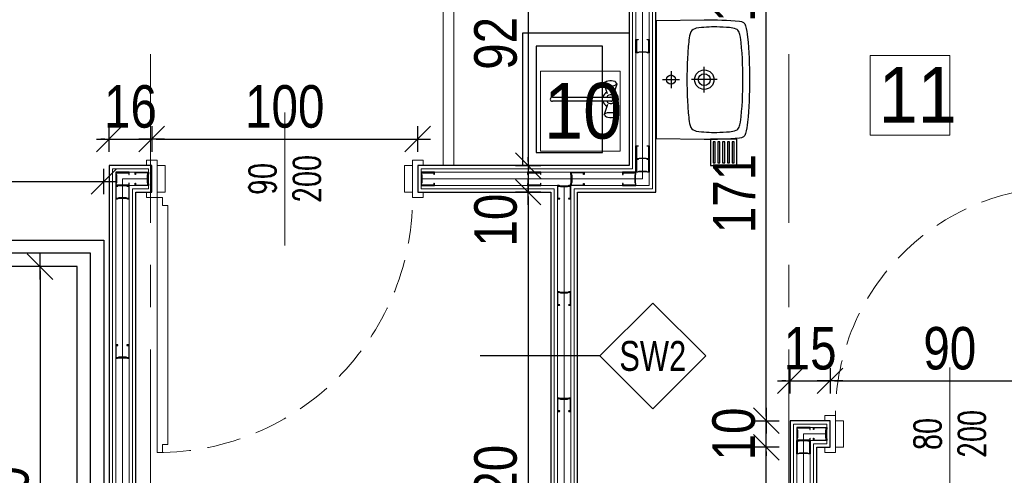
# Model space of a CAD drawing. Header units: centimetres. Extents: x 4120 to 19220, y -7417 to 180.
# Tile 20 of 223: x 9236 to 9606, y -4555 to -4384. Entities that reach past the tile are written whole.
import ezdxf
from ezdxf.enums import TextEntityAlignment as Align

# ---------------------------------------------------------------- set-up
doc = ezdxf.new("R2010")
doc.units = ezdxf.units.CM
doc.linetypes.add('DASHED', pattern=[19.05, 12.7, -6.35])
doc.linetypes.add('Linia siatki', pattern=[22.225, 12.7, -3.175, 3.175, -3.175])
for name, color, linetype in [('0 @ 1', 7, 'Continuous'), ('A_opisy', 7, 'Continuous'), ('A_Wymiary wewnętrzne', 8, 'Continuous'), ('A_Wyposażenie', 8, 'Continuous'), ('A_Ściany', 2, 'Continuous'), ('Komory', 8, 'Continuous'), ('Konstrukcja - scian dzialowych', 7, 'Continuous'), ('URZĄDZENIA SANITARNE', 6, 'Continuous')]:
    doc.layers.add(name, color=color, linetype=linetype)
doc.layers.add('A_Drzwi', color=30, linetype='Continuous', lineweight=20)
doc.layers.add('A_Osie', color=8, linetype='Continuous', lineweight=9)
doc.styles.add('Arial', font='arial.ttf', dxfattribs={"height": 25})
doc.styles.add('JACEK_07', font='SIMPLEX.SHX', dxfattribs={"width": 0.7})
doc.styles.add('marcin', font='arial.ttf', dxfattribs={"width": 0.8, "height": 16})
doc.styles.add('PB-100', font='simplex.shx', dxfattribs={"width": 0.7, "height": 15})
doc.styles.add('style1', font='ARIALN.TTF', dxfattribs={"width": 0.9})
doc.linetypes.add('BATTING', pattern='A,0.0001,-0.1,[134,ltypeshp.shx,S=0.1,R=0,X=-0.1,Y=0],-0.2,[134,ltypeshp.shx,S=0.1,R=180,X=0.1,Y=0],-0.1', length=0.4001)
doc.dimstyles.new('WYM A PROJEKT', dxfattribs={"dimscale": 2, "dimtxt": 16, "dimasz": 0.8, "dimexe": 6, "dimexo": 30, "dimgap": 2, "dimtad": 1, "dimdec": 0, "dimzin": 9, "dimdsep": 46, "dimtxsty": 'marcin', "dimblk": 'WW', "dimcen": 0, "dimdle": 6, "dimse1": 1, "dimse2": 1, "dimclrt": 7, "dimadec": 0, "dimazin": 0, "dimtfac": 1, "dimtdec": 0, "dimtix": 1, "dimtmove": 2, "dimatfit": 3, "dimldrblk": 'WW', "dimfxl": 1, "dimtolj": 1, "dimtzin": 0, "dimarcsym": 0})

# ---------------------------------------------------------------- blocks, each defined once
blk = doc.blocks.new('Wyposażenie sanitarne blok')
at = {"layer": 'A_Wyposażenie'}
for p, q in [((359, -438.5), (399, -438.5)), ((359, -488.5), (359, -438.5)), ((399, -438.5), (399, -488.5)), ((364, -443.5), (364, -483.5)), ((389, -443.5), (364, -443.5)), ((389, -483.5), (389, -443.5)), ((427.21, -460.98), (427.21, -451.31)), ((414.7, -452.93), (414.7, -459.35)), ((389.6, -457.74), (389.74, -457.46)), ((390.8, -461.49), (389.6, -457.74)), ((389.74, -458.02), (389.6, -457.74)), ((389.74, -457.46), (390.12, -456.94)), ((390.16, -458.27), (389.74, -458.02)), ((390.12, -456.94), (390.47, -456.74)), ((390.8, -458.45), (390.16, -458.27)), ((390.47, -456.74), (391, -456.59)), ((391.58, -458.55), (390.8, -458.45)), ((391, -456.59), (391.65, -456.5)), ((392.42, -458.55), (391.58, -458.55)), ((391.65, -456.5), (392.35, -456.5)), ((392.35, -456.5), (393, -456.59)), ((393.2, -458.45), (392.42, -458.55)), ((393, -456.59), (393.53, -456.74)), ((393.2, -461.49), (394.4, -457.74)), ((393.84, -458.27), (393.2, -458.45)), ((393.53, -456.74), (393.88, -456.94)), ((394.26, -458.02), (393.84, -458.27)), ((394.26, -457.46), (393.88, -456.94)), ((394.26, -457.46), (394.4, -457.74)), ((394.4, -457.74), (394.26, -458.02)), ((411.49, -456.14), (417.91, -456.14)), ((432.04, -456.14), (422.37, -456.14)), ((370.11, -462.71), (392.14, -462.71)), ((392.14, -464.29), (370.11, -464.29)), ((390.8, -465.51), (389.6, -469.26)), ((393.2, -465.51), (394.4, -469.26)), ((389.6, -469.26), (389.74, -468.98)), ((389.74, -469.54), (389.6, -469.26)), ((389.74, -468.98), (390.16, -468.73)), ((389.74, -469.54), (390.12, -470.06)), ((390.47, -470.26), (390.12, -470.06)), ((390.16, -468.73), (390.8, -468.55)), ((390.8, -468.55), (391.58, -468.45)), ((391.58, -468.45), (392.42, -468.45)), ((392.42, -468.45), (393.2, -468.55)), ((393.2, -468.55), (393.84, -468.73)), ((393.88, -470.06), (393.53, -470.26)), ((393.84, -468.73), (394.26, -468.98)), ((394.26, -469.54), (393.88, -470.06)), ((394.26, -468.98), (394.4, -469.26)), ((394.4, -469.26), (394.26, -469.54)), ((391, -470.41), (390.47, -470.26)), ((391.65, -470.5), (391, -470.41)), ((392.35, -470.5), (391.65, -470.5)), ((393, -470.41), (392.35, -470.5)), ((393.53, -470.26), (393, -470.41)), ((364, -483.5), (389, -483.5)), ((399, -488.5), (359, -488.5))]:
    blk.add_line(p, q, dxfattribs=at)
for points in [[(409.2, -456.14), (409.2, -433.92), (427.21, -433.64, -0.022418), (440.49, -434.1, -0.33438), (442.74, -435.88, -0.032866), (443.48, -440.09, -0.025259), (444.21, -456.14, -0.025259), (443.48, -472.2, -0.032866), (442.74, -476.41, -0.33438), (440.49, -478.19, -0.022418), (427.21, -478.64), (409.2, -478.37), (409.2, -456.14)], [(420.7, -456.14, 0.014903), (420.93, -464.75, 0.014241), (421.45, -471.04, 0.076583), (422.21, -474.14, 0.227108), (424.22, -475.47, 0.049924), (431.91, -475.97, 0.019997), (436.7, -475.73, 0.071818), (439.15, -475.2, 0.193992), (440.31, -474.06, 0.056141), (440.85, -472.08, 0.031566), (441.72, -456.14, 0.031566), (440.85, -440.2, 0.056141), (440.31, -438.23, 0.193992), (439.15, -437.08, 0.071818), (436.7, -436.56, 0.019997), (431.9, -436.32, 0.049924), (424.22, -436.82, 0.227108), (422.21, -438.15, 0.076583), (421.45, -441.25, 0.014241), (420.93, -447.54, 0.014903), (420.7, -456.14)]]:
    blk.add_lwpolyline(points, format="xyb", dxfattribs=at)
for centre, radius in [((414.7, -456.14), 1.75), ((427.21, -456.14), 3.65), ((427.21, -456.14), 2.25)]:
    blk.add_circle(centre, radius, dxfattribs=at)
for centre, radius, start, end in [((392, -463.5), 3, 117.9765, 164.7747), ((392, -463.5), 1.68, 208.0549, 151.9451), ((392, -463.5), 3, 297.9765, 62.0235), ((370.11, -463.5), 0.788, 90, 270), ((392, -463.5), 3, 195.2253, 242.0235), ((392, -463.5), 0.8, 280, 80)]:
    blk.add_arc(centre, radius, start, end, dxfattribs=at)
blk = doc.blocks.new('*U1995')
at = {"color": 7}
blk.add_lwpolyline([(50, 25), (50, -25)], dxfattribs=at)
for points in [[(-2, 5), (0, 5), (0, -5), (-2, -5), (-2, -7), (2, -7), (2, -5), (2, 7), (-2, 7), (-2, 5)], [(2, -5), (5, -5), (5, 5), (2, 5)], [(98, -5), (95, -5), (95, 5), (98, 5)], [(102, 5), (100, 5), (100, -5), (102, -5), (102, -7), (98, -7), (98, -5), (98, 7), (102, 7), (102, 5)]]:
    blk.add_lwpolyline(points)
blk.add_lwpolyline([(4, -7), (4, -10), (6, -10), (6, -100), (4, -100), (4, -103), (2, -103), (2, -7)], close=True)
at = {"linetype": 'DASHED'}
blk.add_arc((2, -7), 96, 270, 0, dxfattribs=at)
at = {"color": 7, "insert": (50, 0), "char_height": 10, "width": 10, "attachment_point": 5, "rotation": 90, "style": 'JACEK_07'}
blk.add_mtext('\\pxqc;90\\P200', dxfattribs=at)
blk = doc.blocks.new('*U2001')
blk.add_lwpolyline([(86, 7), (86, 10), (84, 10), (84, 90), (86, 90), (86, 93), (88, 93), (88, 7)], close=True)
at = {"color": 7}
blk.add_lwpolyline([(45, 25), (45, -25)], dxfattribs=at)
for points in [[(-2, -5), (0, -5), (0, 5), (-2, 5), (-2, 7), (2, 7), (2, 5), (2, -7), (-2, -7), (-2, -5)], [(2, 5), (5, 5), (5, -5), (2, -5)], [(88, 5), (85, 5), (85, -5), (88, -5)], [(92, -5), (90, -5), (90, 5), (92, 5), (92, 7), (88, 7), (88, 5), (88, -7), (92, -7), (92, -5)]]:
    blk.add_lwpolyline(points)
at = {"linetype": 'DASHED'}
blk.add_arc((88, 7), 86, 90, 180, dxfattribs=at)
at = {"color": 7, "insert": (45, 0), "char_height": 10, "width": 10, "attachment_point": 5, "rotation": 90, "style": 'JACEK_07'}
blk.add_mtext('\\pxqc;80\\P200', dxfattribs=at)
blk = doc.blocks.new('PROFIL 7')
at = {"layer": 'Konstrukcja - scian dzialowych'}
for points in [[(0.37, 1.75), (0.37, 3.83), (0.17, 4.36), (0.17, 4.83), (4.83, 4.83), (4.83, 4.25), (4.88, 4.19), (4.95, 4.19), (5, 4.25), (5, 5), (0, 5), (0, 4.33), (0.2, 3.8), (0.2, 1.75)], [(0.2, 3.75), (0.2, 1.2), (0, 0.67), (0, 0), (5, 0), (5, 0.75), (5, 0.82), (4.95, 0.87), (4.88, 0.87), (4.83, 0.82), (4.83, 0.75), (4.83, 0.17), (0.17, 0.17), (0.17, 0.64), (0.37, 1.17), (0.37, 3.75)]]:
    blk.add_lwpolyline(points, dxfattribs=at)
blk = doc.blocks.new('em4_el-ozn_50i100')
at = {"color": 3}
blk.add_lwpolyline([(0, -73.2), (26.53, -46.67), (0, -20.14), (-26.53, -46.67)], close=True, dxfattribs=at)
at = {"linetype": 'Continuous', "lineweight": 0, "style": 'PB-100', "width": 0.7}
blk.add_attdef('SYMBOL', text='', height=15, rotation=0, dxfattribs=at).set_placement((0, -46.67), align=Align.MIDDLE_CENTER)
blk = doc.blocks.new('WW')
at = {"color": 80, "ltscale": 2}
blk.add_line((3, 3), (-3, -3), dxfattribs=at)
at = {"ltscale": 2}
for p, q in [((0, -3), (0, 3)), ((-3, 0), (3, 0))]:
    blk.add_line(p, q, dxfattribs=at)
blk = doc.blocks.new('*D2114')
at = {"layer": 'A_Wymiary wewnętrzne', "color": 0, "lineweight": -2}
for p, q in [((9267.98, -4597.23), (9266.38, -4597.23)), ((9279.58, -4597.23), (9269.58, -4597.23)), ((9281.18, -4597.23), (9282.78, -4597.23))]:
    blk.add_line(p, q, dxfattribs=at)
at = {"layer": 'Defpoints', "color": 0}
for p in [(9269.58, -4438.73), (9279.58, -4592.43), (9269.58, -4597.23)]:
    blk.add_point(p, dxfattribs=at)
at = {"layer": 'A_Wymiary wewnętrzne', "color": 0, "lineweight": -2, "xscale": 1.6, "yscale": 1.6, "zscale": 1.6}
blk.add_blockref('WW', (9269.58, -4597.23), dxfattribs=at)
at = {"layer": 'A_Wymiary wewnętrzne', "color": 0, "lineweight": -2, "xscale": 1.6, "yscale": 1.6, "zscale": 1.6, "rotation": 180}
blk.add_blockref('WW', (9279.58, -4597.23), dxfattribs=at)
at = {"layer": 'A_Wymiary wewnętrzne', "color": 7, "insert": (9292.58, -4585.06), "char_height": 16, "attachment_point": 5, "style": 'marcin'}
blk.add_mtext('\\A1;10', dxfattribs=at)
blk = doc.blocks.new('*D2115')
at = {"layer": 'A_Wymiary wewnętrzne', "color": 0, "lineweight": -2}
for p, q in [((9523.98, -4597.23), (9522.38, -4597.23)), ((9535.58, -4597.23), (9525.58, -4597.23)), ((9537.18, -4597.23), (9538.78, -4597.23))]:
    blk.add_line(p, q, dxfattribs=at)
at = {"layer": 'Defpoints', "color": 0}
for p in [(9525.58, -4438.73), (9535.58, -4592.43), (9525.58, -4597.23)]:
    blk.add_point(p, dxfattribs=at)
at = {"layer": 'A_Wymiary wewnętrzne', "color": 0, "lineweight": -2, "xscale": 1.6, "yscale": 1.6, "zscale": 1.6}
blk.add_blockref('WW', (9525.58, -4597.23), dxfattribs=at)
at = {"layer": 'A_Wymiary wewnętrzne', "color": 0, "lineweight": -2, "xscale": 1.6, "yscale": 1.6, "zscale": 1.6, "rotation": 180}
blk.add_blockref('WW', (9535.58, -4597.23), dxfattribs=at)
at = {"layer": 'A_Wymiary wewnętrzne', "color": 7, "insert": (9548.58, -4585.06), "char_height": 16, "attachment_point": 5, "style": 'marcin'}
blk.add_mtext('\\A1;10', dxfattribs=at)
blk = doc.blocks.new('Rectangular Floor Drain 13')
at = {"layer": 'URZĄDZENIA SANITARNE', "color": 8}
for points in [[(-5, 5), (5, 5), (5, -5), (-5, -5)], [(-4, 4), (4, 4), (4, 3.2), (-4, 3.2)], [(-4, 2.2), (4, 2.2), (4, 1.4), (-4, 1.4)], [(-4, 0.4), (4, 0.4), (4, -0.4), (-4, -0.4)], [(-4, -1.4), (4, -1.4), (4, -2.2), (-4, -2.2)], [(-4, -3.2), (4, -3.2), (4, -4), (-4, -4)]]:
    blk.add_lwpolyline(points, close=True, dxfattribs=at)
blk = doc.blocks.new('*D2124')
at = {"layer": 'A_Wymiary wewnętrzne', "color": 0, "lineweight": -2}
blk.add_line((9427.08, -4348.33), (9427.08, -4437.13), dxfattribs=at)
at = {"layer": 'Defpoints', "color": 0}
for p in [(9465.08, -4346.73), (9427.08, -4438.73), (9465.08, -4438.73)]:
    blk.add_point(p, dxfattribs=at)
at = {"layer": 'A_Wymiary wewnętrzne', "color": 0, "lineweight": -2, "xscale": 1.6, "yscale": 1.6, "zscale": 1.6}
for p, rotation in [((9427.08, -4346.73), 90), ((9427.08, -4438.73), 270)]:
    blk.add_blockref('WW', p, dxfattribs=dict(at, rotation=rotation))
at = {"layer": 'A_Wymiary wewnętrzne', "color": 7, "insert": (9414.91, -4392.73), "char_height": 16, "attachment_point": 5, "rotation": 90, "style": 'marcin'}
blk.add_mtext('\\A1;92', dxfattribs=at)
blk = doc.blocks.new('*D2125')
at = {"layer": 'A_Wymiary wewnętrzne', "color": 0, "lineweight": -2}
for p, q in [((9427.08, -4437.13), (9427.08, -4435.53)), ((9427.08, -4438.73), (9427.08, -4448.73)), ((9427.08, -4450.33), (9427.08, -4451.93))]:
    blk.add_line(p, q, dxfattribs=at)
at = {"layer": 'Defpoints', "color": 0}
for p in [(9465.08, -4438.73), (9427.08, -4448.73), (9475.08, -4448.73)]:
    blk.add_point(p, dxfattribs=at)
at = {"layer": 'A_Wymiary wewnętrzne', "color": 0, "lineweight": -2, "xscale": 1.6, "yscale": 1.6, "zscale": 1.6}
for p, rotation in [((9427.08, -4438.73), 270), ((9427.08, -4448.73), 90)]:
    blk.add_blockref('WW', p, dxfattribs=dict(at, rotation=rotation))
at = {"layer": 'A_Wymiary wewnętrzne', "color": 7, "insert": (9414.91, -4459.23), "char_height": 16, "attachment_point": 5, "rotation": 90, "style": 'marcin'}
blk.add_mtext('\\A1;10', dxfattribs=at)
blk = doc.blocks.new('*D2126')
at = {"layer": 'A_Wymiary wewnętrzne', "color": 0, "lineweight": -2}
blk.add_line((9427.08, -4450.33), (9427.08, -4667.13), dxfattribs=at)
at = {"layer": 'Defpoints', "color": 0}
for p in [(9475.08, -4448.73), (9427.08, -4668.73), (9435.58, -4668.73)]:
    blk.add_point(p, dxfattribs=at)
at = {"layer": 'A_Wymiary wewnętrzne', "color": 0, "lineweight": -2, "xscale": 1.6, "yscale": 1.6, "zscale": 1.6}
for p, rotation in [((9427.08, -4448.73), 90), ((9427.08, -4668.73), 270)]:
    blk.add_blockref('WW', p, dxfattribs=dict(at, rotation=rotation))
at = {"layer": 'A_Wymiary wewnętrzne', "color": 7, "insert": (9414.91, -4558.73), "char_height": 16, "attachment_point": 5, "rotation": 90, "style": 'marcin'}
blk.add_mtext('\\A1;220', dxfattribs=at)
blk = doc.blocks.new('*D2127')
at = {"layer": 'A_Wymiary wewnętrzne', "color": 0, "lineweight": -2}
blk.add_line((9516.58, -4667.13), (9516.58, -4546.33), dxfattribs=at)
at = {"layer": 'Defpoints', "color": 0}
for p in [(9516.58, -4544.73), (9525.58, -4544.73), (9525.58, -4668.73)]:
    blk.add_point(p, dxfattribs=at)
at = {"layer": 'A_Wymiary wewnętrzne', "color": 0, "lineweight": -2, "xscale": 1.6, "yscale": 1.6, "zscale": 1.6}
for p, rotation in [((9516.58, -4544.73), 90), ((9516.58, -4668.73), 270)]:
    blk.add_blockref('WW', p, dxfattribs=dict(at, rotation=rotation))
at = {"layer": 'A_Wymiary wewnętrzne', "color": 7, "insert": (9504.54, -4606.73), "char_height": 16, "attachment_point": 5, "rotation": 90, "style": 'marcin'}
blk.add_mtext('\\A1;124', dxfattribs=at)
blk = doc.blocks.new('*D2128')
at = {"layer": 'A_Wymiary wewnętrzne', "color": 0, "lineweight": -2}
for p, q in [((9516.58, -4533.13), (9516.58, -4531.53)), ((9516.58, -4544.73), (9516.58, -4534.73)), ((9516.58, -4546.33), (9516.58, -4547.93))]:
    blk.add_line(p, q, dxfattribs=at)
at = {"layer": 'Defpoints', "color": 0}
for p in [(9516.58, -4534.73), (9525.58, -4534.73), (9525.58, -4544.73)]:
    blk.add_point(p, dxfattribs=at)
at = {"layer": 'A_Wymiary wewnętrzne', "color": 0, "lineweight": -2, "xscale": 1.6, "yscale": 1.6, "zscale": 1.6}
for p, rotation in [((9516.58, -4534.73), 270), ((9516.58, -4544.73), 90)]:
    blk.add_blockref('WW', p, dxfattribs=dict(at, rotation=rotation))
at = {"layer": 'A_Wymiary wewnętrzne', "color": 7, "insert": (9504.41, -4539.73), "char_height": 16, "attachment_point": 5, "rotation": 90, "style": 'marcin'}
blk.add_mtext('\\A1;10', dxfattribs=at)
blk = doc.blocks.new('*D2129')
at = {"layer": 'A_Wymiary wewnętrzne', "color": 0, "lineweight": -2}
for p, q in [((9267.98, -4428.73), (9266.38, -4428.73)), ((9269.58, -4428.73), (9285.58, -4428.73)), ((9287.18, -4428.73), (9288.78, -4428.73))]:
    blk.add_line(p, q, dxfattribs=at)
at = {"layer": 'Defpoints', "color": 0}
for p in [(9285.58, -4428.73), (9269.58, -4438.73), (9285.58, -4438.73)]:
    blk.add_point(p, dxfattribs=at)
at = {"layer": 'A_Wymiary wewnętrzne', "color": 0, "lineweight": -2, "xscale": 1.6, "yscale": 1.6, "zscale": 1.6}
blk.add_blockref('WW', (9269.58, -4428.73), dxfattribs=at)
at = {"layer": 'A_Wymiary wewnętrzne', "color": 0, "lineweight": -2, "xscale": 1.6, "yscale": 1.6, "zscale": 1.6, "rotation": 180}
blk.add_blockref('WW', (9285.58, -4428.73), dxfattribs=at)
at = {"layer": 'A_Wymiary wewnętrzne', "color": 7, "insert": (9277.58, -4416.56), "char_height": 16, "attachment_point": 5, "style": 'marcin'}
blk.add_mtext('\\A1;16', dxfattribs=at)
blk = doc.blocks.new('*D2130')
at = {"layer": 'A_Wymiary wewnętrzne', "color": 0, "lineweight": -2}
blk.add_line((9287.18, -4428.73), (9383.98, -4428.73), dxfattribs=at)
at = {"layer": 'Defpoints', "color": 0}
for p in [(9385.58, -4428.73), (9285.58, -4438.73), (9385.58, -4438.73)]:
    blk.add_point(p, dxfattribs=at)
at = {"layer": 'A_Wymiary wewnętrzne', "color": 0, "lineweight": -2, "xscale": 1.6, "yscale": 1.6, "zscale": 1.6, "rotation": 180}
blk.add_blockref('WW', (9285.58, -4428.73), dxfattribs=at)
at = {"layer": 'A_Wymiary wewnętrzne', "color": 0, "lineweight": -2, "xscale": 1.6, "yscale": 1.6, "zscale": 1.6}
blk.add_blockref('WW', (9385.58, -4428.73), dxfattribs=at)
at = {"layer": 'A_Wymiary wewnętrzne', "color": 7, "insert": (9335.58, -4416.56), "char_height": 16, "attachment_point": 5, "style": 'marcin'}
blk.add_mtext('\\A1;100', dxfattribs=at)
blk = doc.blocks.new('*D2131')
at = {"layer": 'A_Wymiary wewnętrzne', "color": 0, "lineweight": -2}
blk.add_line((9516.58, -4533.13), (9516.58, -4365.33), dxfattribs=at)
at = {"layer": 'Defpoints', "color": 0}
for p in [(9500.33, -4363.73), (9516.58, -4363.73), (9525.58, -4534.73)]:
    blk.add_point(p, dxfattribs=at)
at = {"layer": 'A_Wymiary wewnętrzne', "color": 0, "lineweight": -2, "xscale": 1.6, "yscale": 1.6, "zscale": 1.6}
for p, rotation in [((9516.58, -4363.73), 90), ((9516.58, -4534.73), 270)]:
    blk.add_blockref('WW', p, dxfattribs=dict(at, rotation=rotation))
at = {"layer": 'A_Wymiary wewnętrzne', "color": 7, "insert": (9504.54, -4449.23), "char_height": 16, "attachment_point": 5, "rotation": 90, "style": 'marcin'}
blk.add_mtext('\\A1;171', dxfattribs=at)
blk = doc.blocks.new('*D2132')
at = {"layer": 'A_Wymiary wewnętrzne', "color": 0, "lineweight": -2}
for p, q in [((9516.58, -4352.13), (9516.58, -4350.53)), ((9516.58, -4363.73), (9516.58, -4353.73)), ((9516.58, -4365.33), (9516.58, -4366.93))]:
    blk.add_line(p, q, dxfattribs=at)
at = {"layer": 'Defpoints', "color": 0}
for p in [(9475.08, -4353.73), (9516.58, -4353.73), (9500.33, -4363.73)]:
    blk.add_point(p, dxfattribs=at)
at = {"layer": 'A_Wymiary wewnętrzne', "color": 0, "lineweight": -2, "xscale": 1.6, "yscale": 1.6, "zscale": 1.6}
for p, rotation in [((9516.58, -4353.73), 270), ((9516.58, -4363.73), 90)]:
    blk.add_blockref('WW', p, dxfattribs=dict(at, rotation=rotation))
at = {"layer": 'A_Wymiary wewnętrzne', "color": 7, "insert": (9504.41, -4374.73), "char_height": 16, "attachment_point": 5, "rotation": 90, "style": 'marcin'}
blk.add_mtext('\\A1;10', dxfattribs=at)
blk = doc.blocks.new('*D2140')
at = {"layer": 'A_Wymiary wewnętrzne', "color": 0, "lineweight": -2}
blk.add_line((8959.18, -4444.73), (9265.98, -4444.73), dxfattribs=at)
at = {"layer": 'Defpoints', "color": 0}
for p in [(9267.58, -4444.73), (8957.58, -4466.73), (9267.58, -4466.73)]:
    blk.add_point(p, dxfattribs=at)
at = {"layer": 'A_Wymiary wewnętrzne', "color": 0, "lineweight": -2, "xscale": 1.6, "yscale": 1.6, "zscale": 1.6, "rotation": 180}
blk.add_blockref('WW', (8957.58, -4444.73), dxfattribs=at)
at = {"layer": 'A_Wymiary wewnętrzne', "color": 0, "lineweight": -2, "xscale": 1.6, "yscale": 1.6, "zscale": 1.6}
blk.add_blockref('WW', (9267.58, -4444.73), dxfattribs=at)
at = {"layer": 'A_Wymiary wewnętrzne', "color": 7, "insert": (9112.58, -4432.56), "char_height": 16, "attachment_point": 5, "style": 'marcin'}
blk.add_mtext('\\A1;310', dxfattribs=at)
blk = doc.blocks.new('*D2143')
at = {"layer": 'A_Wymiary wewnętrzne', "color": 0, "lineweight": -2}
blk.add_line((9243.58, -4478.33), (9243.58, -4655.13), dxfattribs=at)
at = {"layer": 'Defpoints', "color": 0}
for p in [(9257.58, -4476.73), (9243.58, -4656.73), (9257.58, -4656.73)]:
    blk.add_point(p, dxfattribs=at)
at = {"layer": 'A_Wymiary wewnętrzne', "color": 0, "lineweight": -2, "xscale": 1.6, "yscale": 1.6, "zscale": 1.6}
for p, rotation in [((9243.58, -4476.73), 90), ((9243.58, -4656.73), 270)]:
    blk.add_blockref('WW', p, dxfattribs=dict(at, rotation=rotation))
at = {"layer": 'A_Wymiary wewnętrzne', "color": 7, "insert": (9231.41, -4566.73), "char_height": 16, "attachment_point": 5, "rotation": 90, "style": 'marcin'}
blk.add_mtext('\\A1;180', dxfattribs=at)
blk = doc.blocks.new('*D2161')
at = {"layer": 'A_Wymiary wewnętrzne', "color": 0, "lineweight": -2}
for p, q in [((9523.98, -4519.73), (9522.38, -4519.73)), ((9525.58, -4519.73), (9540.58, -4519.73)), ((9542.18, -4519.73), (9543.78, -4519.73))]:
    blk.add_line(p, q, dxfattribs=at)
at = {"layer": 'Defpoints', "color": 0}
for p in [(9540.58, -4519.73), (9525.58, -4534.73), (9540.58, -4534.73)]:
    blk.add_point(p, dxfattribs=at)
at = {"layer": 'A_Wymiary wewnętrzne', "color": 0, "lineweight": -2, "xscale": 1.6, "yscale": 1.6, "zscale": 1.6}
blk.add_blockref('WW', (9525.58, -4519.73), dxfattribs=at)
at = {"layer": 'A_Wymiary wewnętrzne', "color": 0, "lineweight": -2, "xscale": 1.6, "yscale": 1.6, "zscale": 1.6, "rotation": 180}
blk.add_blockref('WW', (9540.58, -4519.73), dxfattribs=at)
at = {"layer": 'A_Wymiary wewnętrzne', "color": 7, "insert": (9533.08, -4507.56), "char_height": 16, "attachment_point": 5, "style": 'marcin'}
blk.add_mtext('\\A1;15', dxfattribs=at)
blk = doc.blocks.new('*D2162')
at = {"layer": 'A_Wymiary wewnętrzne', "color": 0, "lineweight": -2}
blk.add_line((9542.18, -4519.73), (9628.98, -4519.73), dxfattribs=at)
at = {"layer": 'Defpoints', "color": 0}
for p in [(9630.58, -4519.73), (9540.58, -4534.73), (9630.58, -4534.73)]:
    blk.add_point(p, dxfattribs=at)
at = {"layer": 'A_Wymiary wewnętrzne', "color": 0, "lineweight": -2, "xscale": 1.6, "yscale": 1.6, "zscale": 1.6, "rotation": 180}
blk.add_blockref('WW', (9540.58, -4519.73), dxfattribs=at)
at = {"layer": 'A_Wymiary wewnętrzne', "color": 0, "lineweight": -2, "xscale": 1.6, "yscale": 1.6, "zscale": 1.6}
blk.add_blockref('WW', (9630.58, -4519.73), dxfattribs=at)
at = {"layer": 'A_Wymiary wewnętrzne', "color": 7, "insert": (9585.58, -4507.56), "char_height": 16, "attachment_point": 5, "style": 'marcin'}
blk.add_mtext('\\A1;90', dxfattribs=at)

msp = doc.modelspace()

# ---------------------------------------------------------------- linework, layer by layer
at = {"color": 3}
msp.add_lwpolyline([(9454.02, -4510.35), (9409.02, -4510.35)], dxfattribs=at)
at = {"layer": 'A_Drzwi', "color": 30, "linetype": 'Continuous', "lineweight": 18}
msp.add_lwpolyline([(9395.08, -4346.73), (9399.08, -4346.73), (9399.08, -4438.73), (9395.08, -4438.73)], close=True, dxfattribs=at)
at = {"layer": 'A_opisy', "lineweight": 18}
for points in [[(9555.59, -4397.22), (9585.59, -4397.22), (9585.59, -4427.22), (9555.59, -4427.22), (9555.59, -4397.22)], [(9431.69, -4403.24), (9461.69, -4403.24), (9461.69, -4433.24), (9431.69, -4433.24), (9431.69, -4403.24)]]:
    msp.add_lwpolyline(points, dxfattribs=at)
at = {"layer": 'A_Osie', "linetype": 'Linia siatki', "ltscale": 5}
for p, q in [((9285.08, -3730), (9285.08, -5750.66)), ((9525.08, -3730), (9525.08, -5750.66))]:
    msp.add_line(p, q, dxfattribs=at)
at = {"layer": 'A_Ściany', "color": 251, "linetype": 'BATTING', "lineweight": 20, "ltscale": 6}
for points in [[(9386.83, -4443.73), (9470.08, -4443.73), (9470.08, -4325.98)], [(9284.33, -4443.73), (9274.58, -4443.73), (9274.58, -4671.23)], [(9440.58, -4671.23), (9440.58, -4446.23)], [(9539.33, -4539.73), (9530.58, -4539.73), (9530.58, -4663.73)]]:
    msp.add_lwpolyline(points, dxfattribs=at)
at = {"layer": 'A_Ściany', "color": 251, "linetype": 'Continuous', "lineweight": 20}
for points in [[(9467.58, -4344.23), (9467.58, -4441.23), (9386.83, -4441.23), (9386.83, -4446.23), (9438.08, -4446.23), (9438.08, -4671.23), (9277.08, -4671.23), (9277.08, -4446.23), (9284.33, -4446.23), (9284.33, -4441.23), (9272.08, -4441.23), (9272.08, -4671.23), (8941.08, -4671.23)], [(9466.33, -4345.48), (9466.33, -4439.98), (9386.83, -4439.98), (9386.83, -4447.48), (9436.83, -4447.48), (9436.83, -4669.98), (9278.33, -4669.98), (9278.33, -4447.48), (9284.33, -4447.48), (9284.33, -4439.98), (9270.83, -4439.98), (9270.83, -4669.98), (8939.83, -4669.98)], [(9638.08, -4663.73), (9533.08, -4663.73), (9533.08, -4542.23), (9539.33, -4542.23), (9539.33, -4537.23), (9528.08, -4537.23), (9528.08, -4671.23), (9443.08, -4671.23), (9443.08, -4446.23), (9472.58, -4446.23), (9472.58, -4361.23)], [(9636.83, -4662.48), (9534.33, -4662.48), (9534.33, -4543.48), (9539.33, -4543.48), (9539.33, -4535.98), (9526.83, -4535.98), (9526.83, -4669.98), (9444.33, -4669.98), (9444.33, -4447.48), (9473.83, -4447.48), (9473.83, -4362.48)]]:
    msp.add_lwpolyline(points, dxfattribs=at)
at = {"layer": 'A_Ściany'}
for points in [[(9465.08, -4346.73), (9465.08, -4438.73), (9385.58, -4438.73), (9385.58, -4448.73), (9435.58, -4448.73), (9435.58, -4668.73), (9279.58, -4668.73), (9279.58, -4448.73), (9285.58, -4448.73), (9285.58, -4438.73), (9269.58, -4438.73), (9269.58, -4668.73), (8938.58, -4668.73)], [(9635.58, -4661.23), (9535.58, -4661.23), (9535.58, -4544.73), (9540.58, -4544.73), (9540.58, -4534.73), (9525.58, -4534.73), (9525.58, -4668.73), (9445.58, -4668.73), (9445.58, -4448.73), (9475.08, -4448.73), (9475.08, -4363.73)]]:
    msp.add_lwpolyline(points, dxfattribs=at)
at = {"layer": 'Komory'}
msp.add_lwpolyline([(9212.58, -4476.73), (9212.58, -4466.73), (9267.58, -4466.73), (9267.58, -4666.73), (9087.58, -4666.73), (9087.58, -4466.73), (9142.58, -4466.73), (9142.58, -4476.73), (9097.58, -4476.73), (9097.58, -4656.73), (9257.58, -4656.73), (9257.58, -4476.73)], close=True, dxfattribs=at)
at = {"layer": 'Komory', "color": 8, "linetype": 'BATTING', "ltscale": 12}
msp.add_lwpolyline([(9142.58, -4471.73), (9092.58, -4471.73), (9092.58, -4661.73), (9262.58, -4661.73), (9262.58, -4471.73), (9212.58, -4471.73)], dxfattribs=at)

# ---------------------------------------------------------------- block references
msp.add_blockref('Wyposażenie sanitarne blok', (9066.08, -3950.23))
at = {"color": 6}
ref = msp.add_blockref('em4_el-ozn_50i100', (9473.92, -4475.34), dxfattribs=dict(at, xscale=-0.75, yscale=0.75, zscale=0.75, rotation=0.003234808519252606))
ref.add_attrib('SYMBOL', 'SW2', dxfattribs={"layer": '0 @ 1', "linetype": 'Continuous', "lineweight": 0, "height": 11.25, "rotation": 0.0032, "style": 'style1', "width": 0.9}).set_placement((9473.92, -4510.34), align=Align.MIDDLE)
at = {"layer": 'A_Drzwi', "color": 30, "linetype": 'Continuous', "lineweight": 18, "rotation": 359.9999999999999}
msp.add_blockref('*U1995', (9285.58, -4443.73), dxfattribs=at)
at = {"layer": 'A_Drzwi'}
msp.add_blockref('*U2001', (9540.58, -4539.73), dxfattribs=at)
at = {"layer": 'Konstrukcja - scian dzialowych', "xscale": -1}
for p, rotation in [((9467.58, -4396.23), 270.0000000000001), ((9467.58, -4436.23), 270.0000000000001), ((9467.58, -4441.23), 270.0000000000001), ((9443.08, -4441.23), 180), ((9528.08, -4547.23), 270.0000616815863)]:
    msp.add_blockref('PROFIL 7', p, dxfattribs=dict(at, rotation=rotation))
at = {"layer": 'Konstrukcja - scian dzialowych'}
for p in [(9272.08, -4446.23), (9386.83, -4446.23), (9426.83, -4446.23), (9528.08, -4542.23)]:
    msp.add_blockref('PROFIL 7', p, dxfattribs=at)
at = {"layer": 'Konstrukcja - scian dzialowych', "xscale": -1}
for p in [(9284.33, -4446.23), (9539.33, -4542.23)]:
    msp.add_blockref('PROFIL 7', p, dxfattribs=at)
at = {"layer": 'Konstrukcja - scian dzialowych'}
for p, rotation in [((9467.58, -4441.23), 179.9999999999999), ((9277.08, -4451.23), 89.99999999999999), ((9438.08, -4446.23), 269.9999999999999), ((9438.08, -4486.23), 269.9999999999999), ((9277.08, -4511.23), 89.99999999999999), ((9438.08, -4526.23), 269.9999999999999)]:
    msp.add_blockref('PROFIL 7', p, dxfattribs=dict(at, rotation=rotation))
at = {"layer": 'URZĄDZENIA SANITARNE', "xscale": -1, "zscale": 100, "rotation": 270}
msp.add_blockref('Rectangular Floor Drain 13', (9500.58, -4433.73), dxfattribs=at)

# ---------------------------------------------------------------- texts
at = {"layer": 'A_opisy', "lineweight": 18, "char_height": 21, "width": 593.4214, "attachment_point": 1, "style": 'Arial'}
for s, insert in [('\\W0.9;11', (9558.83, -4401.55)), ('\\W0.9;10', (9433.03, -4407.58))]:
    msp.add_mtext(s, dxfattribs=dict(at, insert=insert))

# ---------------------------------------------------------------- dimensions: what is measured, and where the dimension line sits
at = {"layer": 'A_Wymiary wewnętrzne'}
for base, p1, p2, angle, picture, middle in [((9427.08, -4438.73), (9465.08, -4346.73), (9465.08, -4438.73), 270, '*D2124', (9414.91, -4392.73)), ((9516.58, -4363.73), (9525.58, -4534.73), (9500.33, -4363.73), 90, '*D2131', (9504.54, -4449.23)), ((9427.08, -4668.73), (9475.08, -4448.73), (9435.58, -4668.73), 270, '*D2126', (9414.91, -4558.73)), ((9243.58, -4656.73), (9257.58, -4476.73), (9257.58, -4656.73), 90, '*D2143', (9231.41, -4566.73)), ((9516.58, -4534.73), (9525.58, -4544.73), (9525.58, -4534.73), 90, '*D2128', (9504.41, -4539.73))]:
    dim = msp.add_linear_dim(base=base, p1=p1, p2=p2, angle=angle, dimstyle='WYM A PROJEKT', override={"dimdsep": 44}, dxfattribs=at)
    dim.commit()
    dim.dimension.update_dxf_attribs({"geometry": picture, "text_midpoint": middle})
for base, p1, p2, angle, picture, middle in [((9516.58, -4353.73), (9500.33, -4363.73), (9475.08, -4353.73), 90, '*D2132', (9504.41, -4374.73)), ((9427.08, -4448.73), (9465.08, -4438.73), (9475.08, -4448.73), 270, '*D2125', (9414.91, -4459.23)), ((9269.58, -4597.23), (9279.58, -4592.43), (9269.58, -4438.73), 180, '*D2114', (9292.58, -4585.06)), ((9525.58, -4597.23), (9535.58, -4592.43), (9525.58, -4438.73), 180, '*D2115', (9548.58, -4585.06))]:
    dim = msp.add_linear_dim(base=base, p1=p1, p2=p2, angle=angle, dimstyle='WYM A PROJEKT', override={"dimdsep": 44}, dxfattribs=at)
    dim.commit()
    dim.dimension.update_dxf_attribs({"geometry": picture, "text_midpoint": middle, "dimtype": 160})
for base, p1, p2, picture, middle in [((9285.58, -4428.73), (9269.58, -4438.73), (9285.58, -4438.73), '*D2129', (9277.58, -4416.56)), ((9385.58, -4428.73), (9285.58, -4438.73), (9385.58, -4438.73), '*D2130', (9335.58, -4416.56)), ((9267.58, -4444.73), (8957.58, -4466.73), (9267.58, -4466.73), '*D2140', (9112.58, -4432.56)), ((9540.58, -4519.73), (9525.58, -4534.73), (9540.58, -4534.73), '*D2161', (9533.08, -4507.56)), ((9630.58, -4519.73), (9540.58, -4534.73), (9630.58, -4534.73), '*D2162', (9585.58, -4507.56))]:
    dim = msp.add_linear_dim(base=base, p1=p1, p2=p2, dimstyle='WYM A PROJEKT', override={"dimdsep": 44}, dxfattribs=at)
    dim.commit()
    dim.dimension.update_dxf_attribs({"geometry": picture, "text_midpoint": middle})
dim = msp.add_aligned_dim(p1=(9525.58, -4668.73), p2=(9525.58, -4544.73), distance=9, dimstyle='WYM A PROJEKT', override={"dimdsep": 44}, dxfattribs=at)
dim.commit()
dim.dimension.update_dxf_attribs({"geometry": '*D2127', "text_midpoint": (9504.54, -4606.73)})

doc.saveas('drawing.dxf')
